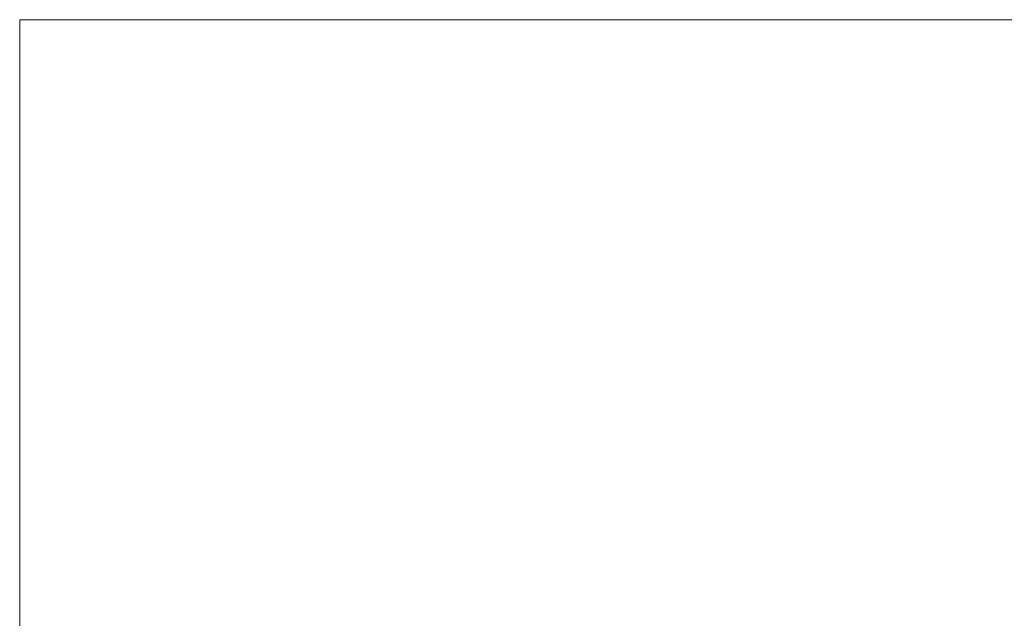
# Model space of a CAD drawing. Extents: x 2147430 to 2149265, y 2147284 to 2147537.
# Tile 4 of 10: x 2147430 to 2147607, y 2147429 to 2147536. Entities that reach past the tile are written whole.
import ezdxf
from ezdxf.enums import TextEntityAlignment as Align

# ---------------------------------------------------------------- set-up
doc = ezdxf.new("R2010")
doc.units = 0
doc.header["$MEASUREMENT"] = 0
doc.layers.add('B_ANNO_NOPLOT', color=47, linetype='Continuous', lineweight=18, plot=False)
doc.layers.add('B_ANNO_TEXT', color=7, linetype='Continuous', lineweight=18)
doc.styles.add('Annotative', font='calibri.ttf', dxfattribs={"height": 0.0625})

# ---------------------------------------------------------------- blocks, each defined once
blk = doc.blocks.new('*U161')
at = {"layer": 'B_ANNO_NOPLOT', "flags": 128}
blk.add_lwpolyline([(2147429.68, 2147284.45), (2147429.68, 2147536.45), (2147753.61, 2147536.45), (2147753.61, 2147523.31), (2147807.68, 2147523.31), (2147807.68, 2147324.95), (2147746.25, 2147324.95), (2147746.25, 2147284.45)], close=True, dxfattribs=at)
at = {"layer": 'B_ANNO_TEXT', "style": 'Annotative'}
for tag, p in [('BN1', (2147751.65, 2147489.08)), ('BN2', (2147751.65, 2147485.45)), ('BN3', (2147751.65, 2147481.82))]:
    blk.add_attdef(tag, text='', height=1.5, dxfattribs=at).set_placement(p, align=Align.MIDDLE_CENTER)

msp = doc.modelspace()

# ---------------------------------------------------------------- block references
msp.add_blockref('*U161', (0, 0))

doc.saveas('drawing.dxf')
